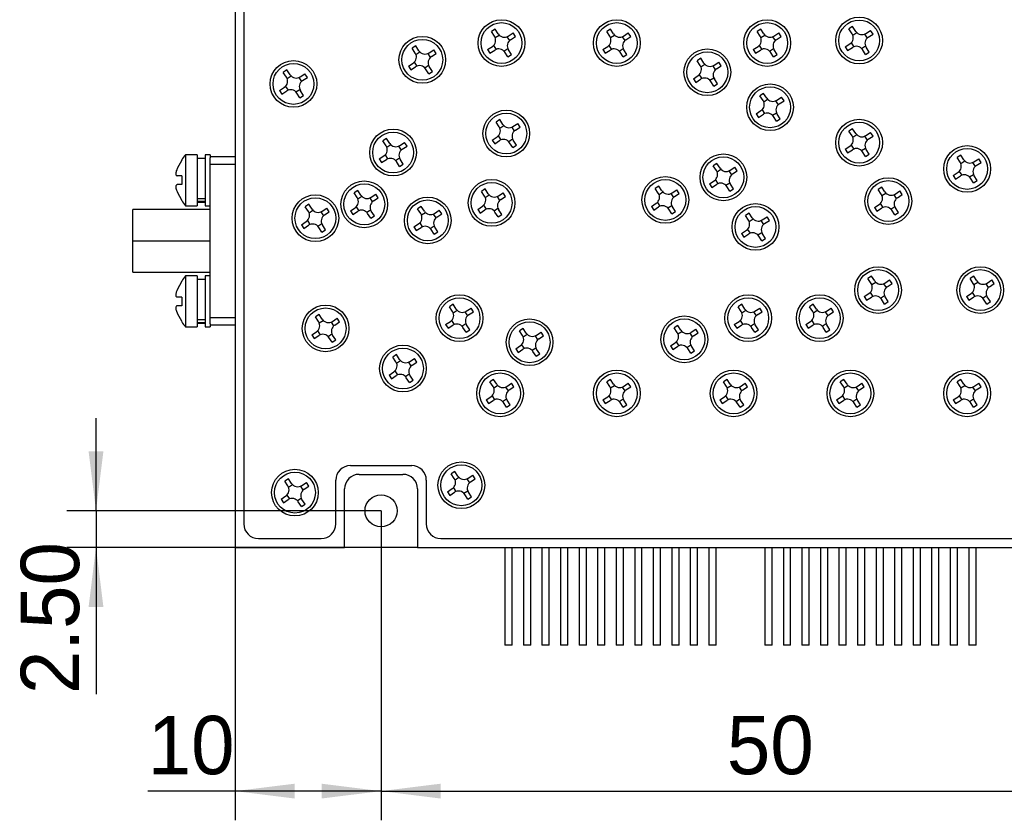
# Model space of a CAD drawing. Header units: millimetres. Extents: x 0 to 420, y 0 to 297.
# Tile 3 of 7: x 83 to 150, y 123 to 178. Entities that reach past the tile are written whole.
import ezdxf

# ---------------------------------------------------------------- set-up
doc = ezdxf.new("R2010")
doc.units = ezdxf.units.MM
doc.layers.add('图框文字', color=7, linetype='Continuous')
doc.styles.add('SLDTEXTSTYLE1', font='txt')
doc.dimstyles.new('SLDDIMSTYLE0', dxfattribs={"dimtxt": 4, "dimasz": 4.08, "dimexe": 0, "dimexo": 0.0625, "dimgap": 1, "dimtad": 2, "dimrnd": 1e-09, "dimzin": 12, "dimdsep": 46, "dimtxsty": 'SLDTEXTSTYLE1', "dimsah": 1, "dimcen": 0.09, "dimadec": 0, "dimazin": 3, "dimtfac": 1, "dimtofl": 0, "dimtmove": 0, "dimatfit": 3, "dimfxl": 1, "dimfrac": 2, "dimtolj": 1, "dimtzin": 12, "dimarcsym": 0})
doc.dimstyles.new('SLDDIMSTYLE1', dxfattribs={"dimtxt": 4, "dimasz": 4.08, "dimexe": 0, "dimexo": 0.0625, "dimgap": 1, "dimtad": 2, "dimrnd": 1e-09, "dimzin": 4, "dimdsep": 46, "dimtxsty": 'SLDTEXTSTYLE1', "dimsah": 1, "dimcen": 0.09, "dimadec": 0, "dimazin": 1, "dimtfac": 1, "dimtmove": 0, "dimatfit": 0, "dimfxl": 1, "dimfrac": 2, "dimtolj": 1, "dimtzin": 12, "dimarcsym": 0})

# ---------------------------------------------------------------- blocks, each defined once
blk = doc.blocks.new('_D_3')
at = {"layer": '图框文字', "transparency": 16777216}
for p, q in [((107.37, 144.013), (107.37, 122.813)), ((157.37, 144.013), (157.37, 122.813)), ((107.37, 124.813), (157.37, 124.813))]:
    blk.add_line(p, q, dxfattribs=at)
for points in [[(107.37, 124.813), (111.45, 124.305), (111.45, 125.321)], [(157.37, 124.813), (153.29, 125.321), (153.29, 124.305)]]:
    blk.add_solid(points, dxfattribs=at)
at = {"layer": '图框文字', "transparency": 16777216, "insert": (131.06, 129.969), "char_height": 4, "attachment_point": 1, "style": 'SLDTEXTSTYLE1'}
blk.add_mtext('50', dxfattribs=at)
blk = doc.blocks.new('_D_5')
at = {"layer": '图框文字', "transparency": 16777216}
for p, q in [((87.842, 144.013), (87.842, 150.363)), ((107.37, 144.013), (85.842, 144.013)), ((87.842, 144.013), (87.842, 141.513)), ((104.87, 141.513), (85.842, 141.513)), ((87.842, 141.513), (87.842, 131.461))]:
    blk.add_line(p, q, dxfattribs=at)
for points in [[(87.842, 144.013), (88.35, 148.093), (87.334, 148.093)], [(87.842, 141.513), (87.334, 137.433), (88.35, 137.433)]]:
    blk.add_solid(points, dxfattribs=at)
at = {"layer": '图框文字', "transparency": 16777216, "insert": (82.685, 131.461), "char_height": 4, "attachment_point": 1, "rotation": 89.99997, "style": 'SLDTEXTSTYLE1'}
blk.add_mtext('2.50', dxfattribs=at)
blk = doc.blocks.new('_D_6')
at = {"layer": '图框文字', "transparency": 16777216}
for p, q in [((107.37, 144.013), (107.37, 122.813)), ((97.37, 141.513), (97.37, 122.813)), ((97.37, 124.813), (91.384, 124.813)), ((107.37, 124.813), (97.37, 124.813))]:
    blk.add_line(p, q, dxfattribs=at)
for points in [[(97.37, 124.813), (101.45, 124.305), (101.45, 125.321)], [(107.37, 124.813), (103.29, 125.321), (103.29, 124.305)]]:
    blk.add_solid(points, dxfattribs=at)
at = {"layer": '图框文字', "transparency": 16777216, "insert": (91.384, 129.969), "char_height": 4, "attachment_point": 1, "style": 'SLDTEXTSTYLE1'}
blk.add_mtext('10', dxfattribs=at)

msp = doc.modelspace()

# ---------------------------------------------------------------- linework, layer by layer
at = {"color": 7, "linetype": 'Continuous', "lineweight": 25}
for p, q in [((97.37, 186.513), (97.37, 141.513)), ((97.97, 184.913), (97.97, 143.113)), ((97.97, 184.913), (97.97, 143.113)), ((115.176, 177.016), (114.925, 176.852)), ((115.139, 176.525), (114.925, 176.852)), ((115.39, 176.689), (115.176, 177.016)), ((116.082, 176.544), (116.409, 176.757)), ((116.573, 176.506), (116.409, 176.757)), ((123.076, 177.016), (122.825, 176.852)), ((123.039, 176.525), (122.825, 176.852)), ((123.29, 176.689), (123.076, 177.016)), ((123.982, 176.544), (124.309, 176.757)), ((124.473, 176.506), (124.309, 176.757)), ((133.376, 177.016), (133.125, 176.852)), ((133.339, 176.525), (133.125, 176.852)), ((133.59, 176.689), (133.376, 177.016)), ((134.282, 176.544), (134.609, 176.757)), ((134.773, 176.506), (134.609, 176.757)), ((139.676, 177.191), (139.425, 177.027)), ((139.639, 176.7), (139.425, 177.027)), ((139.89, 176.864), (139.676, 177.191)), ((139.685, 176.61), (139.953, 176.786)), ((140.582, 176.719), (140.909, 176.932)), ((141.073, 176.681), (140.909, 176.932)), ((115.185, 176.435), (115.453, 176.611)), ((115.993, 176.497), (116.168, 176.229)), ((116.246, 176.293), (116.573, 176.506)), ((123.085, 176.435), (123.353, 176.611)), ((123.893, 176.497), (124.068, 176.229)), ((124.146, 176.293), (124.473, 176.506)), ((133.385, 176.435), (133.653, 176.611)), ((134.193, 176.497), (134.368, 176.229)), ((134.446, 176.293), (134.773, 176.506)), ((139.572, 176.071), (139.747, 175.803)), ((140.493, 176.672), (140.668, 176.404)), ((140.746, 176.468), (141.073, 176.681)), ((109.751, 175.866), (109.5, 175.702)), ((109.714, 175.375), (109.5, 175.702)), ((109.965, 175.539), (109.751, 175.866)), ((109.76, 175.285), (110.028, 175.461)), ((110.657, 175.394), (110.984, 175.607)), ((111.148, 175.356), (110.984, 175.607)), ((114.667, 175.619), (114.994, 175.833)), ((114.667, 175.619), (114.831, 175.368)), ((114.831, 175.368), (115.158, 175.582)), ((115.072, 175.896), (115.247, 175.628)), ((115.787, 175.515), (116.055, 175.69)), ((116.064, 175.109), (115.85, 175.436)), ((116.315, 175.273), (116.101, 175.6)), ((122.567, 175.619), (122.894, 175.833)), ((122.567, 175.619), (122.731, 175.368)), ((122.731, 175.368), (123.058, 175.582)), ((122.972, 175.896), (123.147, 175.628)), ((123.687, 175.515), (123.955, 175.69)), ((123.964, 175.109), (123.75, 175.436)), ((124.215, 175.273), (124.001, 175.6)), ((132.867, 175.619), (133.194, 175.833)), ((132.867, 175.619), (133.031, 175.368)), ((133.031, 175.368), (133.358, 175.582)), ((133.272, 175.896), (133.447, 175.628)), ((133.987, 175.515), (134.255, 175.69)), ((134.264, 175.109), (134.05, 175.436)), ((134.515, 175.273), (134.301, 175.6)), ((139.167, 175.794), (139.494, 176.008)), ((139.167, 175.794), (139.331, 175.543)), ((139.331, 175.543), (139.658, 175.757)), ((140.287, 175.69), (140.555, 175.865)), ((140.564, 175.284), (140.35, 175.611)), ((140.564, 175.284), (140.815, 175.448)), ((140.815, 175.448), (140.601, 175.775)), ((109.647, 174.746), (109.822, 174.478)), ((110.568, 175.347), (110.743, 175.079)), ((110.821, 175.143), (111.148, 175.356)), ((116.064, 175.109), (116.315, 175.273)), ((123.964, 175.109), (124.215, 175.273)), ((129.276, 175.016), (129.025, 174.852)), ((129.239, 174.525), (129.025, 174.852)), ((129.49, 174.689), (129.276, 175.016)), ((130.182, 174.544), (130.509, 174.757)), ((130.673, 174.506), (130.509, 174.757)), ((134.264, 175.109), (134.515, 175.273)), ((100.926, 174.216), (100.675, 174.052)), ((100.889, 173.725), (100.675, 174.052)), ((101.14, 173.889), (100.926, 174.216)), ((109.242, 174.469), (109.569, 174.683)), ((109.242, 174.469), (109.406, 174.218)), ((109.406, 174.218), (109.733, 174.432)), ((110.362, 174.365), (110.63, 174.54)), ((110.639, 173.959), (110.425, 174.286)), ((110.639, 173.959), (110.89, 174.123)), ((110.89, 174.123), (110.676, 174.45)), ((129.285, 174.435), (129.553, 174.611)), ((130.093, 174.497), (130.268, 174.229)), ((130.346, 174.293), (130.673, 174.506)), ((100.935, 173.635), (101.203, 173.811)), ((101.743, 173.697), (101.918, 173.429)), ((101.832, 173.744), (102.159, 173.957)), ((101.996, 173.493), (102.323, 173.706)), ((102.323, 173.706), (102.159, 173.957)), ((128.767, 173.619), (129.094, 173.833)), ((128.767, 173.619), (128.931, 173.368)), ((128.931, 173.368), (129.258, 173.582)), ((129.172, 173.896), (129.347, 173.628)), ((129.887, 173.515), (130.155, 173.69)), ((130.164, 173.109), (129.95, 173.436)), ((130.415, 173.273), (130.201, 173.6)), ((100.417, 172.819), (100.744, 173.033)), ((100.417, 172.819), (100.581, 172.568)), ((100.581, 172.568), (100.908, 172.782)), ((100.822, 173.096), (100.997, 172.828)), ((101.537, 172.715), (101.805, 172.89)), ((102.065, 172.473), (101.851, 172.8)), ((130.164, 173.109), (130.415, 173.273)), ((101.814, 172.309), (101.6, 172.636)), ((101.814, 172.309), (102.065, 172.473)), ((133.576, 172.616), (133.325, 172.452)), ((133.539, 172.125), (133.325, 172.452)), ((133.79, 172.289), (133.576, 172.616)), ((133.585, 172.035), (133.853, 172.211)), ((134.393, 172.097), (134.568, 171.829)), ((134.482, 172.144), (134.809, 172.357)), ((134.646, 171.893), (134.973, 172.106)), ((134.973, 172.106), (134.809, 172.357)), ((133.067, 171.219), (133.394, 171.433)), ((133.472, 171.496), (133.647, 171.228)), ((115.501, 170.816), (115.25, 170.652)), ((115.464, 170.325), (115.25, 170.652)), ((115.715, 170.489), (115.501, 170.816)), ((133.067, 171.219), (133.231, 170.968)), ((133.231, 170.968), (133.558, 171.182)), ((134.187, 171.115), (134.455, 171.29)), ((134.464, 170.709), (134.25, 171.036)), ((134.464, 170.709), (134.715, 170.873)), ((134.715, 170.873), (134.501, 171.2)), ((115.51, 170.235), (115.778, 170.411)), ((116.318, 170.297), (116.493, 170.029)), ((116.407, 170.344), (116.734, 170.557)), ((116.571, 170.093), (116.898, 170.306)), ((116.898, 170.306), (116.734, 170.557)), ((139.676, 170.191), (139.425, 170.027)), ((139.639, 169.7), (139.425, 170.027)), ((139.89, 169.864), (139.676, 170.191)), ((107.751, 169.516), (107.5, 169.352)), ((107.714, 169.025), (107.5, 169.352)), ((107.965, 169.189), (107.751, 169.516)), ((114.992, 169.419), (115.319, 169.633)), ((114.992, 169.419), (115.156, 169.168)), ((115.156, 169.168), (115.483, 169.382)), ((115.397, 169.696), (115.572, 169.428)), ((116.112, 169.315), (116.38, 169.49)), ((116.64, 169.073), (116.426, 169.4)), ((139.685, 169.61), (139.953, 169.786)), ((140.493, 169.672), (140.668, 169.404)), ((140.582, 169.719), (140.909, 169.932)), ((140.746, 169.468), (141.073, 169.681)), ((141.073, 169.681), (140.909, 169.932)), ((107.76, 168.935), (108.028, 169.111)), ((108.568, 168.997), (108.743, 168.729)), ((108.657, 169.044), (108.984, 169.257)), ((108.821, 168.793), (109.148, 169.006)), ((109.148, 169.006), (108.984, 169.257)), ((116.389, 168.909), (116.175, 169.236)), ((116.389, 168.909), (116.64, 169.073)), ((139.167, 168.794), (139.494, 169.008)), ((139.167, 168.794), (139.331, 168.543)), ((139.331, 168.543), (139.658, 168.757)), ((139.572, 169.071), (139.747, 168.803)), ((140.287, 168.69), (140.555, 168.865)), ((140.815, 168.448), (140.601, 168.775)), ((93.732, 168.046), (93.409, 167.463)), ((94.77, 168.413), (93.97, 168.413)), ((93.97, 168.413), (93.97, 166.663)), ((94.77, 168.413), (94.77, 166.663)), ((95.32, 168.163), (94.77, 168.163)), ((95.67, 168.413), (95.32, 168.413)), ((95.32, 168.413), (95.32, 166.663)), ((95.67, 168.413), (95.67, 168.202)), ((97.37, 168.263), (95.67, 168.263)), ((95.67, 167.76), (95.67, 168.202)), ((107.242, 168.119), (107.569, 168.333)), ((107.242, 168.119), (107.406, 167.868)), ((107.406, 167.868), (107.733, 168.082)), ((107.647, 168.396), (107.822, 168.128)), ((108.362, 168.015), (108.63, 168.19)), ((108.89, 167.773), (108.676, 168.1)), ((140.564, 168.284), (140.35, 168.611)), ((140.564, 168.284), (140.815, 168.448)), ((147.076, 168.391), (146.825, 168.227)), ((147.039, 167.9), (146.825, 168.227)), ((147.29, 168.064), (147.076, 168.391)), ((147.085, 167.81), (147.353, 167.986)), ((147.982, 167.919), (148.309, 168.132)), ((148.473, 167.881), (148.309, 168.132)), ((95.67, 157.265), (95.67, 167.76)), ((95.67, 167.76), (97.37, 167.76)), ((108.639, 167.609), (108.425, 167.936)), ((108.639, 167.609), (108.89, 167.773)), ((130.376, 167.816), (130.125, 167.652)), ((130.339, 167.325), (130.125, 167.652)), ((130.59, 167.489), (130.376, 167.816)), ((130.385, 167.235), (130.653, 167.411)), ((131.193, 167.297), (131.368, 167.029)), ((131.282, 167.344), (131.609, 167.557)), ((131.446, 167.093), (131.773, 167.306)), ((131.773, 167.306), (131.609, 167.557)), ((147.893, 167.872), (148.068, 167.604)), ((148.146, 167.668), (148.473, 167.881)), ((93.732, 166.963), (93.409, 166.963)), ((93.97, 166.663), (93.97, 164.913)), ((94.77, 166.663), (94.77, 164.913)), ((95.32, 166.663), (95.32, 164.913)), ((129.867, 166.419), (130.194, 166.633)), ((130.272, 166.696), (130.447, 166.428)), ((146.567, 166.994), (146.894, 167.208)), ((146.567, 166.994), (146.731, 166.743)), ((146.731, 166.743), (147.058, 166.957)), ((146.972, 167.271), (147.147, 167.003)), ((147.687, 166.89), (147.955, 167.065)), ((147.964, 166.484), (147.75, 166.811)), ((147.964, 166.484), (148.215, 166.648)), ((148.215, 166.648), (148.001, 166.975)), ((93.732, 166.363), (93.409, 166.363)), ((105.776, 165.966), (105.525, 165.802)), ((105.99, 165.639), (105.776, 165.966)), ((114.501, 166.066), (114.25, 165.902)), ((114.715, 165.739), (114.501, 166.066)), ((126.401, 166.266), (126.15, 166.102)), ((126.364, 165.775), (126.15, 166.102)), ((126.615, 165.939), (126.401, 166.266)), ((127.307, 165.794), (127.634, 166.007)), ((127.798, 165.756), (127.634, 166.007)), ((129.867, 166.419), (130.031, 166.168)), ((130.031, 166.168), (130.358, 166.382)), ((130.987, 166.315), (131.255, 166.49)), ((131.264, 165.909), (131.05, 166.236)), ((131.264, 165.909), (131.515, 166.073)), ((131.515, 166.073), (131.301, 166.4)), ((141.676, 166.191), (141.425, 166.027)), ((141.639, 165.7), (141.425, 166.027)), ((141.89, 165.864), (141.676, 166.191)), ((142.582, 165.719), (142.909, 165.932)), ((143.073, 165.681), (142.909, 165.932)), ((93.409, 165.863), (93.732, 165.279)), ((93.732, 165.279), (93.731, 165.278)), ((94.77, 165.423), (95.32, 165.423)), ((105.739, 165.475), (105.525, 165.802)), ((105.785, 165.385), (106.053, 165.561)), ((106.593, 165.447), (106.768, 165.179)), ((106.682, 165.494), (107.009, 165.707)), ((106.846, 165.243), (107.173, 165.456)), ((107.173, 165.456), (107.009, 165.707)), ((114.464, 165.575), (114.25, 165.902)), ((114.51, 165.485), (114.778, 165.661)), ((115.318, 165.547), (115.493, 165.279)), ((115.407, 165.594), (115.734, 165.807)), ((115.571, 165.343), (115.898, 165.556)), ((115.898, 165.556), (115.734, 165.807)), ((126.41, 165.685), (126.678, 165.861)), ((127.218, 165.747), (127.393, 165.479)), ((127.471, 165.543), (127.798, 165.756)), ((141.685, 165.61), (141.953, 165.786)), ((142.493, 165.672), (142.668, 165.404)), ((142.746, 165.468), (143.073, 165.681)), ((95.67, 164.663), (90.37, 164.663)), ((90.37, 162.513), (90.37, 164.663)), ((93.97, 164.913), (94.77, 164.913)), ((95.32, 165.202), (94.77, 165.202)), ((94.77, 165.163), (95.32, 165.163)), ((95.32, 164.913), (95.67, 164.913)), ((102.426, 165.016), (102.175, 164.852)), ((102.389, 164.525), (102.175, 164.852)), ((102.64, 164.689), (102.426, 165.016)), ((102.435, 164.435), (102.703, 164.611)), ((103.332, 164.544), (103.659, 164.757)), ((103.823, 164.506), (103.659, 164.757)), ((105.267, 164.569), (105.594, 164.783)), ((105.672, 164.846), (105.847, 164.578)), ((106.387, 164.465), (106.655, 164.64)), ((110.126, 164.866), (109.875, 164.702)), ((110.089, 164.375), (109.875, 164.702)), ((110.34, 164.539), (110.126, 164.866)), ((111.032, 164.394), (111.359, 164.607)), ((111.523, 164.356), (111.359, 164.607)), ((113.992, 164.669), (114.319, 164.883)), ((113.992, 164.669), (114.156, 164.418)), ((114.156, 164.418), (114.483, 164.632)), ((114.397, 164.946), (114.572, 164.678)), ((115.112, 164.565), (115.38, 164.74)), ((115.64, 164.323), (115.426, 164.65)), ((125.892, 164.869), (126.219, 165.083)), ((125.892, 164.869), (126.056, 164.618)), ((126.056, 164.618), (126.383, 164.832)), ((126.297, 165.146), (126.472, 164.878)), ((127.012, 164.765), (127.28, 164.94)), ((127.289, 164.359), (127.075, 164.686)), ((127.54, 164.523), (127.326, 164.85)), ((141.167, 164.794), (141.494, 165.008)), ((141.167, 164.794), (141.331, 164.543)), ((141.331, 164.543), (141.658, 164.757)), ((141.572, 165.071), (141.747, 164.803)), ((142.287, 164.69), (142.555, 164.865)), ((142.564, 164.284), (142.35, 164.611)), ((142.815, 164.448), (142.601, 164.775)), ((103.243, 164.497), (103.418, 164.229)), ((103.496, 164.293), (103.823, 164.506)), ((105.267, 164.569), (105.431, 164.318)), ((105.431, 164.318), (105.758, 164.532)), ((106.664, 164.059), (106.45, 164.386)), ((106.664, 164.059), (106.915, 164.223)), ((106.915, 164.223), (106.701, 164.55)), ((110.135, 164.285), (110.403, 164.461)), ((110.943, 164.347), (111.118, 164.079)), ((111.196, 164.143), (111.523, 164.356)), ((115.389, 164.159), (115.175, 164.486)), ((115.389, 164.159), (115.64, 164.323)), ((127.289, 164.359), (127.54, 164.523)), ((132.576, 164.416), (132.325, 164.252)), ((132.539, 163.925), (132.325, 164.252)), ((132.79, 164.089), (132.576, 164.416)), ((132.585, 163.835), (132.853, 164.011)), ((133.482, 163.944), (133.809, 164.157)), ((133.646, 163.693), (133.973, 163.906)), ((133.973, 163.906), (133.809, 164.157)), ((142.564, 164.284), (142.815, 164.448)), ((101.917, 163.619), (102.244, 163.833)), ((101.917, 163.619), (102.081, 163.368)), ((102.081, 163.368), (102.408, 163.582)), ((102.322, 163.896), (102.497, 163.628)), ((103.037, 163.515), (103.305, 163.69)), ((103.314, 163.109), (103.1, 163.436)), ((103.314, 163.109), (103.565, 163.273)), ((103.565, 163.273), (103.351, 163.6)), ((109.617, 163.469), (109.944, 163.683)), ((109.617, 163.469), (109.781, 163.218)), ((109.781, 163.218), (110.108, 163.432)), ((110.022, 163.746), (110.197, 163.478)), ((110.737, 163.365), (111.005, 163.54)), ((111.014, 162.959), (110.8, 163.286)), ((111.265, 163.123), (111.051, 163.45)), ((132.067, 163.019), (132.394, 163.233)), ((132.472, 163.296), (132.647, 163.028)), ((133.393, 163.897), (133.568, 163.629)), ((111.014, 162.959), (111.265, 163.123)), ((132.067, 163.019), (132.231, 162.768)), ((132.231, 162.768), (132.558, 162.982)), ((133.187, 162.915), (133.455, 163.09)), ((133.464, 162.509), (133.25, 162.836)), ((133.464, 162.509), (133.715, 162.673)), ((133.715, 162.673), (133.501, 163)), ((90.37, 162.513), (95.67, 162.513)), ((90.37, 160.363), (90.37, 162.513)), ((90.37, 160.363), (95.67, 160.363)), ((94.77, 160.113), (93.97, 160.113)), ((93.97, 160.113), (93.97, 158.363)), ((94.77, 160.113), (94.77, 158.363)), ((95.32, 159.863), (94.77, 159.863)), ((95.67, 160.113), (95.32, 160.113)), ((95.32, 160.113), (95.32, 158.363)), ((140.976, 160.091), (140.725, 159.927)), ((140.939, 159.6), (140.725, 159.927)), ((141.19, 159.764), (140.976, 160.091)), ((147.976, 160.091), (147.725, 159.927)), ((147.939, 159.6), (147.725, 159.927)), ((148.19, 159.764), (147.976, 160.091)), ((93.732, 159.746), (93.409, 159.163)), ((140.985, 159.51), (141.253, 159.686)), ((141.793, 159.572), (141.968, 159.304)), ((141.882, 159.619), (142.209, 159.832)), ((142.046, 159.368), (142.373, 159.581)), ((142.373, 159.581), (142.209, 159.832)), ((147.985, 159.51), (148.253, 159.686)), ((148.793, 159.572), (148.968, 159.304)), ((148.882, 159.619), (149.209, 159.832)), ((149.046, 159.368), (149.373, 159.581)), ((149.373, 159.581), (149.209, 159.832)), ((93.732, 158.663), (93.409, 158.663)), ((140.467, 158.694), (140.794, 158.908)), ((140.467, 158.694), (140.631, 158.443)), ((140.631, 158.443), (140.958, 158.657)), ((140.872, 158.971), (141.047, 158.703)), ((141.587, 158.59), (141.855, 158.765)), ((141.864, 158.184), (141.65, 158.511)), ((142.115, 158.348), (141.901, 158.675)), ((147.467, 158.694), (147.794, 158.908)), ((147.467, 158.694), (147.631, 158.443)), ((147.631, 158.443), (147.958, 158.657)), ((147.872, 158.971), (148.047, 158.703)), ((148.587, 158.59), (148.855, 158.765)), ((148.864, 158.184), (148.65, 158.511)), ((149.115, 158.348), (148.901, 158.675)), ((93.732, 158.063), (93.409, 158.063)), ((93.97, 158.363), (93.97, 156.613)), ((94.77, 158.363), (94.77, 156.613)), ((95.32, 158.363), (95.32, 156.613)), ((112.301, 158.166), (112.05, 158.002)), ((112.264, 157.675), (112.05, 158.002)), ((112.515, 157.839), (112.301, 158.166)), ((113.207, 157.694), (113.534, 157.907)), ((113.698, 157.656), (113.534, 157.907)), ((132.076, 158.166), (131.825, 158.002)), ((132.039, 157.675), (131.825, 158.002)), ((132.29, 157.839), (132.076, 158.166)), ((132.982, 157.694), (133.309, 157.907)), ((133.473, 157.656), (133.309, 157.907)), ((136.976, 158.166), (136.725, 158.002)), ((136.939, 157.675), (136.725, 158.002)), ((137.19, 157.839), (136.976, 158.166)), ((137.882, 157.694), (138.209, 157.907)), ((138.373, 157.656), (138.209, 157.907)), ((141.864, 158.184), (142.115, 158.348)), ((148.864, 158.184), (149.115, 158.348)), ((93.409, 157.563), (93.732, 156.979)), ((95.67, 157.265), (97.37, 157.265)), ((95.67, 156.823), (95.67, 157.265)), ((103.126, 157.466), (102.875, 157.302)), ((103.089, 156.975), (102.875, 157.302)), ((103.34, 157.139), (103.126, 157.466)), ((104.032, 156.994), (104.359, 157.207)), ((104.523, 156.956), (104.359, 157.207)), ((112.31, 157.585), (112.578, 157.761)), ((113.118, 157.647), (113.293, 157.379)), ((113.371, 157.443), (113.698, 157.656)), ((132.085, 157.585), (132.353, 157.761)), ((132.893, 157.647), (133.068, 157.379)), ((133.146, 157.443), (133.473, 157.656)), ((136.985, 157.585), (137.253, 157.761)), ((137.793, 157.647), (137.968, 157.379)), ((138.046, 157.443), (138.373, 157.656)), ((93.732, 156.979), (93.731, 156.978)), ((93.97, 156.613), (94.77, 156.613)), ((94.77, 157.123), (95.32, 157.123)), ((95.32, 156.902), (94.77, 156.902)), ((94.77, 156.863), (95.32, 156.863)), ((95.32, 156.613), (95.67, 156.613)), ((95.67, 156.823), (95.67, 156.613)), ((95.67, 156.763), (97.37, 156.763)), ((103.135, 156.885), (103.403, 157.061)), ((103.943, 156.947), (104.118, 156.679)), ((104.196, 156.743), (104.523, 156.956)), ((111.792, 156.769), (112.119, 156.983)), ((111.792, 156.769), (111.956, 156.518)), ((111.956, 156.518), (112.283, 156.732)), ((112.197, 157.046), (112.372, 156.778)), ((112.912, 156.665), (113.18, 156.84)), ((113.189, 156.259), (112.975, 156.586)), ((113.44, 156.423), (113.226, 156.75)), ((117.101, 156.516), (116.85, 156.352)), ((117.315, 156.189), (117.101, 156.516)), ((127.701, 156.716), (127.45, 156.552)), ((127.664, 156.225), (127.45, 156.552)), ((127.915, 156.389), (127.701, 156.716)), ((131.567, 156.769), (131.894, 156.983)), ((131.567, 156.769), (131.731, 156.518)), ((131.731, 156.518), (132.058, 156.732)), ((131.972, 157.046), (132.147, 156.778)), ((132.687, 156.665), (132.955, 156.84)), ((132.964, 156.259), (132.75, 156.586)), ((133.215, 156.423), (133.001, 156.75)), ((136.467, 156.769), (136.794, 156.983)), ((136.467, 156.769), (136.631, 156.518)), ((136.631, 156.518), (136.958, 156.732)), ((136.872, 157.046), (137.047, 156.778)), ((137.587, 156.665), (137.855, 156.84)), ((137.864, 156.259), (137.65, 156.586)), ((138.115, 156.423), (137.901, 156.75)), ((102.617, 156.069), (102.944, 156.283)), ((102.617, 156.069), (102.781, 155.818)), ((102.781, 155.818), (103.108, 156.032)), ((103.022, 156.346), (103.197, 156.078)), ((103.737, 155.965), (104.005, 156.14)), ((104.014, 155.559), (103.8, 155.886)), ((104.265, 155.723), (104.051, 156.05)), ((113.189, 156.259), (113.44, 156.423)), ((117.064, 156.025), (116.85, 156.352)), ((117.11, 155.935), (117.378, 156.111)), ((117.918, 155.997), (118.093, 155.729)), ((118.007, 156.044), (118.334, 156.257)), ((118.171, 155.793), (118.498, 156.006)), ((118.498, 156.006), (118.334, 156.257)), ((127.71, 156.135), (127.978, 156.311)), ((128.518, 156.197), (128.693, 155.929)), ((128.607, 156.244), (128.934, 156.457)), ((128.771, 155.993), (129.098, 156.206)), ((129.098, 156.206), (128.934, 156.457)), ((132.964, 156.259), (133.215, 156.423)), ((137.864, 156.259), (138.115, 156.423)), ((104.014, 155.559), (104.265, 155.723)), ((116.592, 155.119), (116.919, 155.333)), ((116.997, 155.396), (117.172, 155.128)), ((117.712, 155.015), (117.98, 155.19)), ((127.192, 155.319), (127.519, 155.533)), ((127.192, 155.319), (127.356, 155.068)), ((127.356, 155.068), (127.683, 155.282)), ((127.597, 155.596), (127.772, 155.328)), ((128.312, 155.215), (128.58, 155.39)), ((128.589, 154.809), (128.375, 155.136)), ((128.84, 154.973), (128.626, 155.3)), ((108.426, 154.716), (108.175, 154.552)), ((108.389, 154.225), (108.175, 154.552)), ((108.64, 154.389), (108.426, 154.716)), ((116.592, 155.119), (116.756, 154.868)), ((116.756, 154.868), (117.083, 155.082)), ((117.989, 154.609), (117.775, 154.936)), ((117.989, 154.609), (118.24, 154.773)), ((118.24, 154.773), (118.026, 155.1)), ((128.589, 154.809), (128.84, 154.973)), ((108.435, 154.135), (108.703, 154.311)), ((109.243, 154.197), (109.418, 153.929)), ((109.332, 154.244), (109.659, 154.457)), ((109.496, 153.993), (109.823, 154.206)), ((109.823, 154.206), (109.659, 154.457)), ((107.917, 153.319), (108.244, 153.533)), ((107.917, 153.319), (108.081, 153.068)), ((108.081, 153.068), (108.408, 153.282)), ((108.322, 153.596), (108.497, 153.328)), ((109.037, 153.215), (109.305, 153.39)), ((109.314, 152.809), (109.1, 153.136)), ((109.565, 152.973), (109.351, 153.3)), ((109.314, 152.809), (109.565, 152.973)), ((115.076, 153.016), (114.825, 152.852)), ((115.039, 152.525), (114.825, 152.852)), ((115.29, 152.689), (115.076, 153.016)), ((115.085, 152.435), (115.353, 152.611)), ((115.893, 152.497), (116.068, 152.229)), ((115.982, 152.544), (116.309, 152.757)), ((116.146, 152.293), (116.473, 152.506)), ((116.473, 152.506), (116.309, 152.757)), ((123.076, 153.016), (122.825, 152.852)), ((123.039, 152.525), (122.825, 152.852)), ((123.29, 152.689), (123.076, 153.016)), ((123.085, 152.435), (123.353, 152.611)), ((123.893, 152.497), (124.068, 152.229)), ((123.982, 152.544), (124.309, 152.757)), ((124.146, 152.293), (124.473, 152.506)), ((124.473, 152.506), (124.309, 152.757)), ((131.076, 153.016), (130.825, 152.852)), ((131.039, 152.525), (130.825, 152.852)), ((131.29, 152.689), (131.076, 153.016)), ((131.085, 152.435), (131.353, 152.611)), ((131.893, 152.497), (132.068, 152.229)), ((131.982, 152.544), (132.309, 152.757)), ((132.146, 152.293), (132.473, 152.506)), ((132.473, 152.506), (132.309, 152.757)), ((139.076, 153.016), (138.825, 152.852)), ((139.039, 152.525), (138.825, 152.852)), ((139.29, 152.689), (139.076, 153.016)), ((139.085, 152.435), (139.353, 152.611)), ((139.893, 152.497), (140.068, 152.229)), ((139.982, 152.544), (140.309, 152.757)), ((140.146, 152.293), (140.473, 152.506)), ((140.473, 152.506), (140.309, 152.757)), ((147.076, 153.016), (146.825, 152.852)), ((147.039, 152.525), (146.825, 152.852)), ((147.29, 152.689), (147.076, 153.016)), ((147.085, 152.435), (147.353, 152.611)), ((147.893, 152.497), (148.068, 152.229)), ((147.982, 152.544), (148.309, 152.757)), ((148.146, 152.293), (148.473, 152.506)), ((148.473, 152.506), (148.309, 152.757)), ((114.567, 151.619), (114.894, 151.833)), ((114.972, 151.896), (115.147, 151.628)), ((122.567, 151.619), (122.894, 151.833)), ((122.972, 151.896), (123.147, 151.628)), ((130.567, 151.619), (130.894, 151.833)), ((130.972, 151.896), (131.147, 151.628)), ((138.567, 151.619), (138.894, 151.833)), ((138.972, 151.896), (139.147, 151.628)), ((146.567, 151.619), (146.894, 151.833)), ((146.972, 151.896), (147.147, 151.628)), ((114.567, 151.619), (114.731, 151.368)), ((114.731, 151.368), (115.058, 151.582)), ((115.687, 151.515), (115.955, 151.69)), ((115.964, 151.109), (115.75, 151.436)), ((115.964, 151.109), (116.215, 151.273)), ((116.215, 151.273), (116.001, 151.6)), ((122.567, 151.619), (122.731, 151.368)), ((122.731, 151.368), (123.058, 151.582)), ((123.687, 151.515), (123.955, 151.69)), ((123.964, 151.109), (123.75, 151.436)), ((123.964, 151.109), (124.215, 151.273)), ((124.215, 151.273), (124.001, 151.6)), ((130.567, 151.619), (130.731, 151.368)), ((130.731, 151.368), (131.058, 151.582)), ((131.687, 151.515), (131.955, 151.69)), ((131.964, 151.109), (131.75, 151.436)), ((131.964, 151.109), (132.215, 151.273)), ((132.215, 151.273), (132.001, 151.6)), ((138.567, 151.619), (138.731, 151.368)), ((138.731, 151.368), (139.058, 151.582)), ((139.687, 151.515), (139.955, 151.69)), ((139.964, 151.109), (139.75, 151.436)), ((139.964, 151.109), (140.215, 151.273)), ((140.215, 151.273), (140.001, 151.6)), ((146.567, 151.619), (146.731, 151.368)), ((146.731, 151.368), (147.058, 151.582)), ((147.687, 151.515), (147.955, 151.69)), ((147.964, 151.109), (147.75, 151.436)), ((147.964, 151.109), (148.215, 151.273)), ((148.215, 151.273), (148.001, 151.6)), ((105.27, 147.113), (109.47, 147.113)), ((105.27, 147.113), (109.47, 147.113)), ((105.87, 146.513), (108.87, 146.513)), ((112.426, 146.72), (112.175, 146.556)), ((112.389, 146.228), (112.175, 146.556)), ((112.64, 146.393), (112.426, 146.72)), ((113.332, 146.247), (113.659, 146.461)), ((113.823, 146.21), (113.659, 146.461)), ((101.026, 146.216), (100.775, 146.052)), ((100.989, 145.725), (100.775, 146.052)), ((101.24, 145.889), (101.026, 146.216)), ((101.035, 145.635), (101.303, 145.811)), ((101.843, 145.697), (102.018, 145.429)), ((101.932, 145.744), (102.259, 145.957)), ((102.096, 145.493), (102.423, 145.706)), ((102.423, 145.706), (102.259, 145.957)), ((104.27, 143.113), (104.27, 146.113)), ((104.27, 143.113), (104.27, 146.113)), ((110.47, 146.113), (110.47, 143.113)), ((110.47, 146.113), (110.47, 143.113)), ((112.435, 146.139), (112.703, 146.314)), ((113.243, 146.201), (113.418, 145.933)), ((113.496, 145.996), (113.823, 146.21)), ((100.517, 144.819), (100.844, 145.033)), ((100.922, 145.096), (101.097, 144.828)), ((104.87, 141.513), (104.87, 145.513)), ((109.87, 145.513), (109.87, 141.513)), ((111.917, 145.323), (112.244, 145.536)), ((111.917, 145.323), (112.081, 145.072)), ((112.081, 145.072), (112.408, 145.285)), ((112.322, 145.6), (112.497, 145.332)), ((113.037, 145.218), (113.305, 145.393)), ((113.314, 144.813), (113.1, 145.14)), ((113.565, 144.977), (113.351, 145.304)), ((100.517, 144.819), (100.681, 144.568)), ((100.681, 144.568), (101.008, 144.782)), ((101.637, 144.715), (101.905, 144.89)), ((101.914, 144.309), (101.7, 144.636)), ((101.914, 144.309), (102.165, 144.473)), ((102.165, 144.473), (101.951, 144.8)), ((113.314, 144.813), (113.565, 144.977)), ((98.97, 142.113), (103.27, 142.113)), ((98.97, 142.113), (103.27, 142.113)), ((111.47, 142.113), (153.27, 142.113)), ((111.47, 142.113), (153.27, 142.113)), ((97.37, 141.513), (104.87, 141.513)), ((109.87, 141.513), (104.87, 141.513)), ((109.87, 141.513), (154.87, 141.513)), ((115.853, 141.513), (115.853, 134.813)), ((116.353, 134.813), (116.353, 141.513)), ((117.123, 141.513), (117.123, 134.813)), ((117.623, 134.813), (117.623, 141.513)), ((118.393, 141.513), (118.393, 134.813)), ((118.893, 134.813), (118.893, 141.513)), ((119.663, 141.513), (119.663, 134.813)), ((120.163, 134.813), (120.163, 141.513)), ((120.933, 141.513), (120.933, 134.813)), ((121.433, 134.813), (121.433, 141.513)), ((122.203, 141.513), (122.203, 134.813)), ((122.703, 134.813), (122.703, 141.513)), ((123.473, 141.513), (123.473, 134.813)), ((123.973, 134.813), (123.973, 141.513)), ((124.743, 141.513), (124.743, 134.813)), ((125.243, 134.813), (125.243, 141.513)), ((126.013, 141.513), (126.013, 134.813)), ((126.513, 134.813), (126.513, 141.513)), ((127.283, 141.513), (127.283, 134.813)), ((127.783, 134.813), (127.783, 141.513)), ((128.553, 141.513), (128.553, 134.813)), ((129.053, 134.813), (129.053, 141.513)), ((129.823, 141.513), (129.823, 134.813)), ((130.323, 134.813), (130.323, 141.513)), ((133.658, 141.513), (133.658, 134.813)), ((134.158, 134.813), (134.158, 141.513)), ((134.928, 141.513), (134.928, 134.813)), ((135.428, 134.813), (135.428, 141.513)), ((136.198, 141.513), (136.198, 134.813)), ((136.698, 134.813), (136.698, 141.513)), ((137.468, 141.513), (137.468, 134.813)), ((137.968, 134.813), (137.968, 141.513)), ((138.738, 141.513), (138.738, 134.813)), ((139.238, 134.813), (139.238, 141.513)), ((140.008, 141.513), (140.008, 134.813)), ((140.508, 134.813), (140.508, 141.513)), ((141.278, 141.513), (141.278, 134.813)), ((141.778, 134.813), (141.778, 141.513)), ((142.548, 141.513), (142.548, 134.813)), ((143.048, 134.813), (143.048, 141.513)), ((143.818, 141.513), (143.818, 134.813)), ((144.318, 134.813), (144.318, 141.513)), ((145.088, 141.513), (145.088, 134.813)), ((145.588, 134.813), (145.588, 141.513)), ((146.358, 141.513), (146.358, 134.813)), ((146.858, 134.813), (146.858, 141.513)), ((147.628, 141.513), (147.628, 134.813)), ((148.128, 134.813), (148.128, 141.513)), ((116.353, 134.813), (115.853, 134.813)), ((117.623, 134.813), (117.123, 134.813)), ((118.893, 134.813), (118.393, 134.813)), ((120.163, 134.813), (119.663, 134.813)), ((121.433, 134.813), (120.933, 134.813)), ((122.703, 134.813), (122.203, 134.813)), ((123.973, 134.813), (123.473, 134.813)), ((125.243, 134.813), (124.743, 134.813)), ((126.513, 134.813), (126.013, 134.813)), ((127.783, 134.813), (127.283, 134.813)), ((129.053, 134.813), (128.553, 134.813)), ((130.323, 134.813), (129.823, 134.813)), ((134.158, 134.813), (133.658, 134.813)), ((135.428, 134.813), (134.928, 134.813)), ((136.698, 134.813), (136.198, 134.813)), ((137.968, 134.813), (137.468, 134.813)), ((139.238, 134.813), (138.738, 134.813)), ((140.508, 134.813), (140.008, 134.813)), ((141.778, 134.813), (141.278, 134.813)), ((143.048, 134.813), (142.548, 134.813)), ((144.318, 134.813), (143.818, 134.813)), ((145.588, 134.813), (145.088, 134.813)), ((146.858, 134.813), (146.358, 134.813)), ((148.128, 134.813), (147.628, 134.813))]:
    msp.add_line(p, q, dxfattribs=at)
for centre, radius in [((115.62, 176.063), 1.6), ((115.62, 176.063), 1.4), ((123.52, 176.063), 1.6), ((123.52, 176.063), 1.4), ((133.82, 176.063), 1.6), ((133.82, 176.063), 1.4), ((140.12, 176.238), 1.6), ((140.12, 176.238), 1.4), ((110.195, 174.913), 1.6), ((110.195, 174.913), 1.4), ((129.72, 174.063), 1.6), ((129.72, 174.063), 1.4), ((101.37, 173.263), 1.6), ((101.37, 173.263), 1.4), ((134.02, 171.663), 1.6), ((134.02, 171.663), 1.4), ((115.945, 169.863), 1.6), ((115.945, 169.863), 1.4), ((140.12, 169.238), 1.6), ((108.195, 168.563), 1.6), ((140.12, 169.238), 1.4), ((108.195, 168.563), 1.4), ((147.52, 167.438), 1.6), ((147.52, 167.438), 1.4), ((130.82, 166.863), 1.6), ((130.82, 166.863), 1.4), ((106.22, 165.013), 1.6), ((114.945, 165.113), 1.6), ((126.845, 165.313), 1.6), ((126.845, 165.313), 1.4), ((142.12, 165.238), 1.6), ((142.12, 165.238), 1.4), ((106.22, 165.013), 1.4), ((114.945, 165.113), 1.4), ((102.87, 164.063), 1.6), ((102.87, 164.063), 1.4), ((110.57, 163.913), 1.6), ((110.57, 163.913), 1.4), ((133.02, 163.463), 1.6), ((133.02, 163.463), 1.4), ((141.42, 159.138), 1.6), ((141.42, 159.138), 1.4), ((148.42, 159.138), 1.6), ((148.42, 159.138), 1.4), ((112.745, 157.213), 1.6), ((112.745, 157.213), 1.4), ((132.52, 157.213), 1.6), ((132.52, 157.213), 1.4), ((137.42, 157.213), 1.6), ((137.42, 157.213), 1.4), ((103.57, 156.513), 1.6), ((103.57, 156.513), 1.4), ((117.545, 155.563), 1.6), ((128.145, 155.763), 1.6), ((128.145, 155.763), 1.4), ((117.545, 155.563), 1.4), ((108.87, 153.763), 1.6), ((108.87, 153.763), 1.4), ((115.52, 152.063), 1.6), ((115.52, 152.063), 1.4), ((123.52, 152.063), 1.6), ((123.52, 152.063), 1.4), ((131.52, 152.063), 1.6), ((131.52, 152.063), 1.4), ((139.52, 152.063), 1.6), ((139.52, 152.063), 1.4), ((147.52, 152.063), 1.6), ((147.52, 152.063), 1.4), ((112.87, 145.766), 1.6), ((112.87, 145.766), 1.4), ((101.47, 145.263), 1.6), ((101.47, 145.263), 1.4), ((107.37, 144.013), 1.1)]:
    msp.add_circle(centre, radius, dxfattribs=at)
for centre, radius, start, end in [((140.309, 177.137), 0.5, 213.15762, 303.15762), ((114.72, 176.251), 0.5, 303.15762, 33.15762), ((115.809, 176.962), 0.5, 213.15762, 303.15762), ((116.52, 175.874), 0.5, 123.15762, 213.15762), ((122.62, 176.251), 0.5, 303.15762, 33.15762), ((123.709, 176.962), 0.5, 213.15762, 303.15762), ((124.42, 175.874), 0.5, 123.15762, 213.15762), ((132.92, 176.251), 0.5, 303.15762, 33.15762), ((134.009, 176.962), 0.5, 213.15762, 303.15762), ((134.72, 175.874), 0.5, 123.15762, 213.15762), ((139.22, 176.426), 0.5, 303.15762, 33.15762), ((141.02, 176.049), 0.5, 123.15762, 213.15762), ((109.295, 175.101), 0.5, 303.15762, 33.15762), ((110.384, 175.812), 0.5, 213.15762, 303.15762), ((115.431, 175.163), 0.5, 33.15762, 123.15762), ((123.331, 175.163), 0.5, 33.15762, 123.15762), ((133.631, 175.163), 0.5, 33.15762, 123.15762), ((139.931, 175.338), 0.5, 33.15762, 123.15762), ((111.095, 174.724), 0.5, 123.15762, 213.15762), ((110.006, 174.013), 0.5, 33.15762, 123.15762), ((128.82, 174.251), 0.5, 303.15762, 33.15762), ((129.909, 174.962), 0.5, 213.15762, 303.15762), ((130.62, 173.874), 0.5, 123.15762, 213.15762), ((100.47, 173.451), 0.5, 303.15762, 33.15762), ((101.559, 174.162), 0.5, 213.15762, 303.15762), ((102.27, 173.074), 0.5, 123.15762, 213.15762), ((129.531, 173.163), 0.5, 33.15762, 123.15762), ((101.181, 172.363), 0.5, 33.15762, 123.15762), ((133.12, 171.851), 0.5, 303.15762, 33.15762), ((134.209, 172.562), 0.5, 213.15762, 303.15762), ((134.92, 171.474), 0.5, 123.15762, 213.15762), ((133.831, 170.763), 0.5, 33.15762, 123.15762), ((115.045, 170.051), 0.5, 303.15762, 33.15762), ((116.134, 170.762), 0.5, 213.15762, 303.15762), ((116.845, 169.674), 0.5, 123.15762, 213.15762), ((115.756, 168.963), 0.5, 33.15762, 123.15762), ((139.22, 169.426), 0.5, 303.15762, 33.15762), ((140.309, 170.137), 0.5, 213.15762, 303.15762), ((141.02, 169.049), 0.5, 123.15762, 213.15762), ((107.295, 168.751), 0.5, 303.15762, 33.15762), ((108.384, 169.462), 0.5, 213.15762, 303.15762), ((109.095, 168.374), 0.5, 123.15762, 213.15762), ((139.931, 168.338), 0.5, 33.15762, 123.15762), ((98.296, 165.081), 5.46, 142.40156, 146.97349), ((108.006, 167.663), 0.5, 33.15762, 123.15762), ((147.709, 168.337), 0.5, 213.15762, 303.15762), ((129.92, 167.051), 0.5, 303.15762, 33.15762), ((131.009, 167.762), 0.5, 213.15762, 303.15762), ((146.62, 167.626), 0.5, 303.15762, 33.15762), ((148.42, 167.249), 0.5, 123.15762, 213.15762), ((131.72, 166.674), 0.5, 123.15762, 213.15762), ((147.331, 166.538), 0.5, 33.15762, 123.15762), ((127.034, 166.212), 0.5, 213.15762, 303.15762), ((130.631, 165.963), 0.5, 33.15762, 123.15762), ((98.296, 168.244), 5.46, 212.9874, 217.59844), ((105.32, 165.201), 0.5, 303.15762, 33.15762), ((106.409, 165.912), 0.5, 213.15762, 303.15762), ((114.045, 165.301), 0.5, 303.15762, 33.15762), ((115.134, 166.012), 0.5, 213.15762, 303.15762), ((115.845, 164.924), 0.5, 123.15762, 213.15762), ((125.945, 165.501), 0.5, 303.15762, 33.15762), ((127.745, 165.124), 0.5, 123.15762, 213.15762), ((141.22, 165.426), 0.5, 303.15762, 33.15762), ((142.309, 166.137), 0.5, 213.15762, 303.15762), ((143.02, 165.049), 0.5, 123.15762, 213.15762), ((103.059, 164.962), 0.5, 213.15762, 303.15762), ((106.031, 164.113), 0.5, 33.15762, 123.15762), ((107.12, 164.824), 0.5, 123.15762, 213.15762), ((114.756, 164.213), 0.5, 33.15762, 123.15762), ((126.656, 164.413), 0.5, 33.15762, 123.15762), ((141.931, 164.338), 0.5, 33.15762, 123.15762), ((101.97, 164.251), 0.5, 303.15762, 33.15762), ((103.77, 163.874), 0.5, 123.15762, 213.15762), ((109.67, 164.101), 0.5, 303.15762, 33.15762), ((110.759, 164.812), 0.5, 213.15762, 303.15762), ((111.47, 163.724), 0.5, 123.15762, 213.15762), ((132.12, 163.651), 0.5, 303.15762, 33.15762), ((133.209, 164.362), 0.5, 213.15762, 303.15762), ((102.681, 163.163), 0.5, 33.15762, 123.15762), ((110.381, 163.013), 0.5, 33.15762, 123.15762), ((133.92, 163.274), 0.5, 123.15762, 213.15762), ((132.831, 162.563), 0.5, 33.15762, 123.15762), ((98.296, 156.781), 5.46, 142.40156, 146.97349), ((140.52, 159.326), 0.5, 303.15762, 33.15762), ((141.609, 160.037), 0.5, 213.15762, 303.15762), ((142.32, 158.949), 0.5, 123.15762, 213.15762), ((147.52, 159.326), 0.5, 303.15762, 33.15762), ((148.609, 160.037), 0.5, 213.15762, 303.15762), ((149.32, 158.949), 0.5, 123.15762, 213.15762), ((141.231, 158.238), 0.5, 33.15762, 123.15762), ((148.231, 158.238), 0.5, 33.15762, 123.15762), ((112.934, 158.112), 0.5, 213.15762, 303.15762), ((132.709, 158.112), 0.5, 213.15762, 303.15762), ((137.609, 158.112), 0.5, 213.15762, 303.15762), ((111.845, 157.401), 0.5, 303.15762, 33.15762), ((113.645, 157.024), 0.5, 123.15762, 213.15762), ((131.62, 157.401), 0.5, 303.15762, 33.15762), ((133.42, 157.024), 0.5, 123.15762, 213.15762), ((136.52, 157.401), 0.5, 303.15762, 33.15762), ((138.32, 157.024), 0.5, 123.15762, 213.15762), ((98.296, 159.944), 5.46, 212.9874, 217.59844), ((102.67, 156.701), 0.5, 303.15762, 33.15762), ((103.759, 157.412), 0.5, 213.15762, 303.15762), ((104.47, 156.324), 0.5, 123.15762, 213.15762), ((112.556, 156.313), 0.5, 33.15762, 123.15762), ((132.331, 156.313), 0.5, 33.15762, 123.15762), ((137.231, 156.313), 0.5, 33.15762, 123.15762), ((103.381, 155.613), 0.5, 33.15762, 123.15762), ((116.645, 155.751), 0.5, 303.15762, 33.15762), ((117.734, 156.462), 0.5, 213.15762, 303.15762), ((127.245, 155.951), 0.5, 303.15762, 33.15762), ((128.334, 156.662), 0.5, 213.15762, 303.15762), ((129.045, 155.574), 0.5, 123.15762, 213.15762), ((117.356, 154.663), 0.5, 33.15762, 123.15762), ((118.445, 155.374), 0.5, 123.15762, 213.15762), ((127.956, 154.863), 0.5, 33.15762, 123.15762), ((107.97, 153.951), 0.5, 303.15762, 33.15762), ((109.059, 154.662), 0.5, 213.15762, 303.15762), ((109.77, 153.574), 0.5, 123.15762, 213.15762), ((108.681, 152.863), 0.5, 33.15762, 123.15762), ((114.62, 152.251), 0.5, 303.15762, 33.15762), ((115.709, 152.962), 0.5, 213.15762, 303.15762), ((122.62, 152.251), 0.5, 303.15762, 33.15762), ((123.709, 152.962), 0.5, 213.15762, 303.15762), ((130.62, 152.251), 0.5, 303.15762, 33.15762), ((131.709, 152.962), 0.5, 213.15762, 303.15762), ((138.62, 152.251), 0.5, 303.15762, 33.15762), ((139.709, 152.962), 0.5, 213.15762, 303.15762), ((146.62, 152.251), 0.5, 303.15762, 33.15762), ((147.709, 152.962), 0.5, 213.15762, 303.15762), ((116.42, 151.874), 0.5, 123.15762, 213.15762), ((124.42, 151.874), 0.5, 123.15762, 213.15762), ((132.42, 151.874), 0.5, 123.15762, 213.15762), ((140.42, 151.874), 0.5, 123.15762, 213.15762), ((148.42, 151.874), 0.5, 123.15762, 213.15762), ((115.331, 151.163), 0.5, 33.15762, 123.15762), ((123.331, 151.163), 0.5, 33.15762, 123.15762), ((131.331, 151.163), 0.5, 33.15762, 123.15762), ((139.331, 151.163), 0.5, 33.15762, 123.15762), ((147.331, 151.163), 0.5, 33.15762, 123.15762), ((105.27, 146.113), 1, 90, 180), ((105.27, 146.113), 1, 90, 180), ((109.47, 146.113), 1, 0.00001, 90), ((109.47, 146.113), 1, 0.00001, 90), ((105.87, 145.513), 1, 90, 180), ((108.87, 145.513), 1, 0.00001, 90), ((113.059, 146.666), 0.5, 213.15762, 303.15762), ((100.57, 145.451), 0.5, 303.15762, 33.15762), ((101.659, 146.162), 0.5, 213.15762, 303.15762), ((111.97, 145.955), 0.5, 303.15762, 33.15762), ((113.77, 145.578), 0.5, 123.15762, 213.15762), ((102.37, 145.074), 0.5, 123.15762, 213.15762), ((112.681, 144.867), 0.5, 33.15762, 123.15762), ((101.281, 144.363), 0.5, 33.15762, 123.15762), ((98.97, 143.113), 1, 180, 270), ((98.97, 143.113), 1, 180, 270), ((103.27, 143.113), 1, 270, 0), ((103.27, 143.113), 1, 270, 0), ((111.47, 143.113), 1, 180.00001, 270), ((111.47, 143.113), 1, 180.00001, 270)]:
    msp.add_arc(centre, radius, start, end, dxfattribs=at)
for points, knots in [([(93.731, 168.047), (93.726, 168.05), (93.721, 168.053), (93.731, 168.047), (93.732, 168.046)], [0, 0, 0, 0, 0.917416, 1, 1, 1, 1]), ([(93.409, 167.463), (93.386, 167.409), (93.343, 167.31), (93.305, 167.172), (93.302, 167.066), (93.33, 166.995), (93.37, 166.966), (93.399, 166.963), (93.409, 166.963)], [0, 0, 0, 0, 0.213862, 0.393634, 0.574217, 0.736903, 0.912001, 1, 1, 1, 1]), ([(93.732, 166.963), (93.722, 166.77), (93.712, 166.57), (93.731, 166.371), (93.732, 166.363)], [0, 0, 0, 0, 0.958701, 1, 1, 1, 1]), ([(93.409, 166.363), (93.386, 166.358), (93.343, 166.349), (93.305, 166.278), (93.302, 166.178), (93.33, 166.056), (93.37, 165.95), (93.399, 165.884), (93.409, 165.863)], [0, 0, 0, 0, 0.213862, 0.393634, 0.574217, 0.736903, 0.912001, 1, 1, 1, 1]), ([(93.731, 159.747), (93.726, 159.75), (93.721, 159.753), (93.731, 159.747), (93.732, 159.746)], [0, 0, 0, 0, 0.917416, 1, 1, 1, 1]), ([(93.409, 159.163), (93.386, 159.109), (93.343, 159.01), (93.305, 158.872), (93.302, 158.766), (93.33, 158.695), (93.37, 158.666), (93.399, 158.663), (93.409, 158.663)], [0, 0, 0, 0, 0.213862, 0.393634, 0.574217, 0.736903, 0.912001, 1, 1, 1, 1]), ([(93.732, 158.663), (93.722, 158.47), (93.712, 158.27), (93.731, 158.071), (93.732, 158.063)], [0, 0, 0, 0, 0.958701, 1, 1, 1, 1]), ([(93.409, 158.063), (93.386, 158.058), (93.343, 158.049), (93.305, 157.978), (93.302, 157.878), (93.33, 157.756), (93.37, 157.65), (93.399, 157.584), (93.409, 157.563)], [0, 0, 0, 0, 0.213862, 0.393634, 0.574217, 0.736903, 0.912001, 1, 1, 1, 1])]:
    msp.add_open_spline(points, degree=3, knots=knots, dxfattribs=at)

# ---------------------------------------------------------------- dimensions: what is measured, and where the dimension line sits
at = {"layer": '图框文字'}
dim = msp.add_linear_dim(base=(87.842, 141.513), p1=(107.37, 144.013), p2=(104.87, 141.513), angle=89.99997, dimstyle='SLDDIMSTYLE1', dxfattribs=at)
dim.commit()
dim.dimension.update_dxf_attribs({"geometry": '_D_5', "text_midpoint": (87.842, 134.97), "dimtype": 160})
for base, p2, picture, middle in [((97.37, 124.813), (97.37, 141.513), '_D_6', (93.139, 124.813)), ((157.37, 124.813), (157.37, 144.013), '_D_3', (132.815, 124.813))]:
    dim = msp.add_linear_dim(base=base, p1=(107.37, 144.013), p2=p2, dimstyle='SLDDIMSTYLE0', dxfattribs=at)
    dim.commit()
    dim.dimension.update_dxf_attribs({"geometry": picture, "text_midpoint": middle, "dimtype": 160})

doc.saveas('drawing.dxf')
